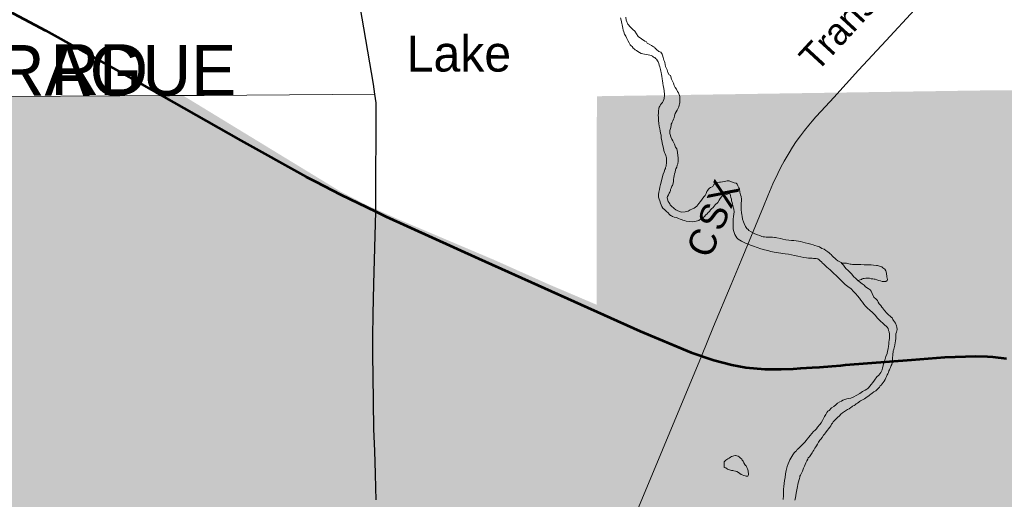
# Model space of a CAD drawing. Header units: feet. Extents: x 92 to 141.3, y -5 to 23.6.
# Tile 57 of 256: x 113.2 to 115.5, y -0.2 to 0.9. Entities that reach past the tile are written whole.
import ezdxf
from ezdxf.enums import TextEntityAlignment as Align

# ---------------------------------------------------------------- set-up
doc = ezdxf.new("R2010")
doc.units = ezdxf.units.FT
doc.header["$MEASUREMENT"] = 0
doc.linetypes.add('CUY - Design$0$DGN1', pattern=[2231.760665, 0, -2231.760665])
for name, color, linetype, lineweight in [('CUY - Design$0$GM_X_City_Street', 7, 'Continuous', 0), ('CUY - Design$0$GM_X_Corporation', 7, 'CUY - Design$0$DGN1', 13), ('CUY - Design$0$GM_X_Interstate_Route', 1, 'Continuous', 53), ('CUY - Design$0$GM_X_Major_River', 5, 'Continuous', 13), ('CUY - Design$0$GM_X_Minor_Lake', 5, 'Continuous', 0), ('CUY - Design$0$GM_X_Minor_Lake_Text', 5, 'Continuous', 0), ('CUY - Design$0$GM_X_Rail_Line', 7, 'Continuous', 13), ('CUY - Design$0$GM_X_Rail_Line_Text', 7, 'Continuous', 0), ('CUY - Design$0$GM_X_State_Route', 1, 'Continuous', 30)]:
    doc.layers.add(name, color=color, linetype=linetype, lineweight=lineweight)
doc.layers.add('CUY - Design$0$GM_X_Interstate_Location', color=7, linetype='Continuous', lineweight=13, plot=False)
doc.layers.add('TX_X_20', color=7, linetype='Continuous')
doc.styles.add('CUY - Design$0$Styledgn030', font='dgn030.shx')
doc.styles.add('CUY - Design$0$Styledgn031', font='dgn031.shx')

msp = doc.modelspace()

# ---------------------------------------------------------------- hatches: boundary and pattern name
at = {"layer": 'CUY - Design$0$GM_X_Corporation'}
msp.add_hatch(color=256, dxfattribs=at).paths.add_polyline_path([(118.1614, 0.7617), (118.1484, 0.1858), (118.1508, -0.3489), (118.1619, -1.2969), (118.1684, -1.9855), (118.1688, -2.0233), (118.1695, -2.0524), (118.1764, -3.718), (118.1941, -4.8195), (117.7071, -4.8211), (117.5993, -4.824), (117.4928, -4.8253), (117.4533, -4.8265), (116.9947, -4.8437), (116.9138, -4.8467), (116.7443, -4.853), (115.9242, -4.8833), (115.3752, -4.8987), (115.325, -4.9001), (115.1443, -4.904), (114.0745, -4.9232), (113.929, -4.926), (113.1598, -4.9446), (112.9474, -4.9487), (112.9503, -2.1475), (112.9673, 0.7212), (113.2075, 0.7217), (113.4765, 0.7234), (113.5724, 0.7239), (113.6214, 0.7242), (113.9821, 0.5043), (114.0427, 0.473), (114.114, 0.4411), (114.2284, 0.3925), (114.3337, 0.3479), (114.4594, 0.2916), (114.5672, 0.2458), (114.5678, 0.7225), (115.4684, 0.736), (115.653, 0.7355), (115.7629, 0.736), (115.8762, 0.7398), (115.9589, 0.7415), (116.138, 0.7469), (116.2982, 0.7484), (116.9559, 0.7539), (117.2652, 0.7567)])

# ---------------------------------------------------------------- linework, layer by layer
at = {"layer": 'CUY - Design$0$GM_X_City_Street', "flags": 128}
for points in [[(112.9673, 0.7212), (113.2075, 0.7217), (113.4765, 0.7234), (113.5724, 0.7239), (113.6214, 0.7242), (113.67, 0.7245)], [(113.67, 0.7245), (114.0603, 0.7272)]]:
    msp.add_lwpolyline(points, dxfattribs=at)
at = {"layer": 'CUY - Design$0$GM_X_Corporation', "flags": 128}
for points in [[(112.974, 3.6323), (112.9744, 3.6666), (113.0584, 3.6712), (114.0614, 3.6561), (114.8616, 3.644), (114.8657, 3.6412), (114.8655, 3.6341), (114.8647, 3.6107), (114.5354, 3.3001), (114.5284, 2.8982), (114.8432, 2.891), (114.8391, 2.7391), (114.9178, 2.7366), (114.9188, 2.7283), (114.9518, 2.7286), (114.9508, 2.7129), (115.0032, 2.7119), (114.9989, 2.5607), (114.9913, 2.3591), (114.9913, 2.3583), (115.034, 2.357), (115.0227, 2.1237), (115.1043, 2.1217), (115.1052, 2.0103), (115.1805, 2.0098), (115.1805, 1.9838), (115.1472, 1.9812), (115.1456, 1.7905), (115.1777, 1.7914), (115.1772, 1.7431), (115.1154, 1.7409), (115.113, 1.4961), (114.9535, 1.497), (114.9532, 1.4099), (114.9247, 1.3595), (114.7934, 1.407), (114.7925, 1.3608), (114.6594, 1.2522), (114.6646, 1.2389), (114.6513, 1.2494), (114.5693, 1.1951), (114.5666, 1.0692), (114.3389, 1.069), (114.2335, 1.0104), (114.2336, 0.9749), (114.1665, 0.9743), (114.1865, 0.9024), (114.5058, 0.7922), (114.5076, 0.7233), (114.5678, 0.7225), (114.5672, 0.2458), (114.4594, 0.2916), (114.3337, 0.3479), (114.2284, 0.3925), (114.114, 0.4411), (114.0427, 0.473), (113.9821, 0.5043), (113.6214, 0.7242), (113.5724, 0.7239), (113.4765, 0.7234), (113.2075, 0.7217), (112.9673, 0.7212), (112.9621, 1.0522), (112.9163, 1.0712), (112.8755, 1.085), (112.8331, 1.0979), (112.7993, 1.1059), (112.7754, 1.1106), (112.74, 1.1195), (112.7107, 1.1275), (112.6712, 1.1359), (112.6139, 1.1479), (112.5798, 1.1546), (112.5415, 1.1622), (112.5167, 1.167), (112.4517, 1.1781), (112.3965, 1.1867), (112.3831, 1.5294), (112.4331, 1.5617), (112.4745, 1.5361), (112.4963, 1.5284), (112.5256, 1.5208), (112.5589, 1.5144), (112.5758, 1.5133), (112.5918, 1.5151), (112.6037, 1.5226), (112.6381, 1.5476), (112.819, 1.6799), (112.8264, 1.6845), (112.8317, 1.6899), (112.8366, 1.7015), (112.8398, 1.7156), (112.962, 1.7135), (112.9658, 2.0446), (111.8921, 2.0491), (111.8903, 2.0672), (111.8811, 2.1484), (111.8719, 2.2415), (111.8628, 2.3185), (111.8588, 2.3618), (111.8516, 2.4489), (111.8483, 2.5057), (111.8461, 2.5179), (111.8449, 2.5382), (111.8438, 2.5549), (111.9058, 2.7148), (112.164, 2.7173), (112.1504, 2.7329), (112.1133, 2.7319), (112.1042, 2.7442), (112.0568, 2.7605), (112.0616, 2.7849), (112.0541, 2.8096), (112.0487, 2.8319), (112.0321, 2.8532), (112.8573, 2.8418), (112.8561, 3.0555), (112.1691, 3.0674), (112.1844, 3.0942), (112.2296, 3.0912), (112.235, 3.1213), (112.195, 3.124), (112.1952, 3.1271), (112.1943, 3.1453), (112.193, 3.1589), (112.2999, 3.1589), (112.2918, 3.3306), (112.5142, 3.2734), (112.7218, 3.2304), (112.7467, 3.2245), (112.759, 3.221), (112.785, 3.2096), (112.8761, 3.151), (112.9103, 3.1282), (112.9298, 3.1128), (112.9827, 3.0728), (112.9715, 3.3419), (112.9722, 3.4801), (112.974, 3.6323)], [(114.8655, 3.6341), (114.9021, 3.6337), (114.9152, 3.6385), (114.9362, 3.641), (116.3508, 3.6022), (117.0141, 3.585), (117.0126, 3.4513), (117.1482, 3.4507), (117.148, 3.5658), (117.5442, 3.563), (117.5444, 3.5746), (117.6231, 3.5716), (118.1587, 3.5586), (118.1571, 3.3663), (118.1533, 2.5871), (118.1541, 2.4404), (118.1544, 2.2714), (118.1551, 1.7402), (118.1614, 0.7617), (117.2652, 0.7567), (116.9559, 0.7539), (116.2982, 0.7484), (116.138, 0.7469), (115.9589, 0.7415), (115.8762, 0.7398), (115.7629, 0.736), (115.653, 0.7355), (115.4684, 0.736), (114.5678, 0.7225), (114.5076, 0.7233), (114.5058, 0.7922), (114.1865, 0.9024), (114.1665, 0.9743), (114.2336, 0.9749), (114.2335, 1.0104), (114.3389, 1.069), (114.5666, 1.0692), (114.5693, 1.1951), (114.6513, 1.2494), (114.6646, 1.2389), (114.6594, 1.2522), (114.7925, 1.3608), (114.7934, 1.407), (114.9247, 1.3595), (114.9532, 1.4099), (114.9535, 1.497), (115.113, 1.4961), (115.1154, 1.7409), (115.1772, 1.7431), (115.1777, 1.7914), (115.1456, 1.7905), (115.1472, 1.9812), (115.1805, 1.9838), (115.1805, 2.0098), (115.1052, 2.0103), (115.1043, 2.1217), (115.0227, 2.1237), (115.034, 2.357), (114.9913, 2.3583), (114.9913, 2.3591), (114.9989, 2.5607), (115.0032, 2.7119), (114.9508, 2.7129), (114.9518, 2.7286), (114.9188, 2.7283), (114.9178, 2.7366), (114.8391, 2.7391), (114.8432, 2.891), (114.5284, 2.8982), (114.5354, 3.3001), (114.8647, 3.6107), (114.8655, 3.6341)], [(118.1614, 0.7617), (118.1484, 0.1858), (118.1508, -0.3489), (118.1619, -1.2969), (118.1684, -1.9855), (118.1688, -2.0233), (118.1695, -2.0524), (118.1764, -3.718), (118.1941, -4.8195), (117.7071, -4.8211), (117.5993, -4.824), (117.4928, -4.8253), (117.4533, -4.8265), (116.9947, -4.8437), (116.9138, -4.8467), (116.7443, -4.853), (115.9242, -4.8833), (115.3752, -4.8987), (115.325, -4.9001), (115.1443, -4.904), (114.0745, -4.9232), (113.929, -4.926), (113.1598, -4.9446), (112.9474, -4.9487), (112.9503, -2.1475), (112.9673, 0.7212), (113.2075, 0.7217), (113.4765, 0.7234), (113.5724, 0.7239), (113.6214, 0.7242), (113.9821, 0.5043), (114.0427, 0.473), (114.114, 0.4411), (114.2284, 0.3925), (114.3337, 0.3479), (114.4594, 0.2916), (114.5672, 0.2458), (114.5678, 0.7225), (115.4684, 0.736), (115.653, 0.7355), (115.7629, 0.736), (115.8762, 0.7398), (115.9589, 0.7415), (116.138, 0.7469), (116.2982, 0.7484), (116.9559, 0.7539), (117.2652, 0.7567), (118.1614, 0.7617)]]:
    msp.add_lwpolyline(points, dxfattribs=at)
at = {"layer": 'CUY - Design$0$GM_X_Interstate_Route', "flags": 128}
for points in [[(112.9646, 1.0339), (112.9684, 1.0324), (113.056, 0.9972), (113.1717, 0.945), (113.3067, 0.8728), (113.4756, 0.7788), (113.5724, 0.7239)], [(113.5724, 0.7239), (113.754, 0.621), (113.9031, 0.5382), (113.9244, 0.5273), (113.9816, 0.4975), (114.0624, 0.4586)], [(114.0624, 0.4586), (114.0854, 0.4476), (114.297, 0.3518), (114.6669, 0.1855), (114.7833, 0.1365), (114.8349, 0.1189), (114.8768, 0.1079), (114.9085, 0.1021), (114.952, 0.0987), (114.9627, 0.0981), (114.9896, 0.0983), (115.017, 0.0992), (115.0341, 0.1007), (115.0605, 0.1018), (115.0771, 0.103), (115.105, 0.1051), (115.1255, 0.1067), (115.1362, 0.1083), (115.2876, 0.1199), (115.3633, 0.1257), (115.4343, 0.1281), (115.461, 0.1272), (115.4729, 0.1265), (115.5046, 0.1231)]]:
    msp.add_lwpolyline(points, dxfattribs=at)
at = {"layer": 'CUY - Design$0$GM_X_Major_River', "flags": 128}
for points in [[(114.709, 0.6898), (114.7094, 0.6927), (114.7098, 0.6951), (114.7106, 0.6976), (114.7118, 0.7001), (114.7134, 0.703), (114.7154, 0.7059), (114.7178, 0.7084), (114.7194, 0.7109), (114.7206, 0.7151), (114.7218, 0.7172), (114.7218, 0.7196), (114.7222, 0.7229), (114.7221, 0.7271), (114.7207, 0.7407), (114.7198, 0.7464), (114.7189, 0.7522), (114.718, 0.7576), (114.7171, 0.7625), (114.7162, 0.7683), (114.7158, 0.7724), (114.7149, 0.7765), (114.7144, 0.7802), (114.7135, 0.7835), (114.7127, 0.7864), (114.7118, 0.7901), (114.7105, 0.7938), (114.7092, 0.7975), (114.708, 0.8012), (114.7067, 0.8037), (114.7042, 0.8073), (114.7021, 0.809), (114.7004, 0.811), (114.6975, 0.8122), (114.695, 0.8138), (114.6921, 0.8154), (114.6892, 0.8166), (114.6855, 0.8174), (114.6805, 0.8182), (114.6768, 0.819), (114.6731, 0.8197), (114.669, 0.8205), (114.6652, 0.8225), (114.6615, 0.8246), (114.6582, 0.827), (114.6557, 0.829), (114.6532, 0.8311), (114.6511, 0.8327), (114.6482, 0.836), (114.6461, 0.838), (114.644, 0.8404), (114.6419, 0.8445), (114.6389, 0.8499), (114.6364, 0.8548), (114.6338, 0.8597), (114.6313, 0.8646), (114.6296, 0.8696), (114.6279, 0.8737), (114.627, 0.8782), (114.6231, 0.8963), (114.6217, 0.9021)], [(114.6337, 0.9031), (114.635, 0.8965), (114.6384, 0.8874), (114.6447, 0.8805), (114.6501, 0.8748), (114.6543, 0.8715), (114.6581, 0.865), (114.6623, 0.8592), (114.6777, 0.8487), (114.681, 0.8467), (114.6831, 0.8442), (114.6872, 0.8414), (114.6931, 0.8382), (114.6976, 0.8357), (114.6997, 0.8349), (114.7005, 0.8329), (114.7043, 0.8296), (114.7097, 0.8247), (114.7139, 0.8231), (114.7168, 0.819), (114.7181, 0.8162), (114.7194, 0.8108), (114.7211, 0.8051), (114.7228, 0.8022), (114.7232, 0.7993), (114.7241, 0.7948), (114.725, 0.7903), (114.7267, 0.7861), (114.7284, 0.7829), (114.7301, 0.7771), (114.7335, 0.7714), (114.736, 0.7702), (114.7382, 0.7615), (114.7411, 0.757), (114.7428, 0.7525), (114.7449, 0.7467), (114.7471, 0.7426), (114.75, 0.739), (114.7521, 0.7336), (114.7542, 0.7304), (114.7572, 0.7217), (114.7577, 0.7176), (114.7574, 0.711), (114.7574, 0.7077), (114.757, 0.7048), (114.7562, 0.7023), (114.7551, 0.6986), (114.7539, 0.6953), (114.7522, 0.6924), (114.7514, 0.6903), (114.7494, 0.6865), (114.747, 0.6828), (114.7454, 0.6778), (114.7443, 0.6733), (114.7431, 0.6704), (114.7415, 0.6662), (114.7403, 0.6629), (114.7395, 0.6608), (114.7379, 0.6583), (114.7375, 0.6563), (114.7367, 0.6513), (114.7351, 0.6463), (114.7343, 0.6438), (114.7344, 0.6418), (114.7344, 0.6393), (114.7348, 0.6372), (114.7357, 0.6348), (114.737, 0.6298), (114.7395, 0.6241), (114.7412, 0.6208), (114.7429, 0.6171), (114.745, 0.6126), (114.748, 0.606), (114.751, 0.6024), (114.7523, 0.5945), (114.7532, 0.5859), (114.7537, 0.5826), (114.7538, 0.5772), (114.7534, 0.5743), (114.7526, 0.5677), (114.7514, 0.5648), (114.7503, 0.5603), (114.7487, 0.5565), (114.7479, 0.5544), (114.7467, 0.5487), (114.7455, 0.5449), (114.7448, 0.5404), (114.7436, 0.5366), (114.7432, 0.5321), (114.7429, 0.5276), (114.7421, 0.5238), (114.7409, 0.5184), (114.7389, 0.5168), (114.7377, 0.5126), (114.7365, 0.5093)], [(114.8794, 0.4244), (114.8797, 0.4302), (114.8797, 0.4343), (114.8796, 0.4376), (114.8796, 0.4417), (114.8803, 0.4475), (114.8811, 0.4529), (114.8814, 0.4583), (114.8809, 0.464), (114.8796, 0.4686), (114.8788, 0.4723), (114.8779, 0.476), (114.877, 0.4797), (114.8757, 0.4834), (114.8753, 0.4871), (114.8744, 0.4908), (114.8735, 0.4953), (114.8727, 0.4986), (114.8698, 0.4998), (114.8648, 0.4981), (114.8558, 0.4972), (114.8525, 0.4922), (114.8501, 0.4884), (114.8473, 0.4851), (114.8441, 0.4793), (114.8384, 0.4738), (114.8339, 0.4684), (114.8298, 0.4651), (114.8274, 0.463), (114.825, 0.4588), (114.8225, 0.4563), (114.8197, 0.4538), (114.8168, 0.4513), (114.8136, 0.4475), (114.8099, 0.4446), (114.805, 0.4412), (114.8009, 0.4387), (114.7952, 0.4366), (114.7873, 0.4352), (114.7791, 0.436), (114.7721, 0.4371), (114.7679, 0.4383), (114.7646, 0.4391), (114.7617, 0.4403), (114.7584, 0.4415), (114.7543, 0.4431), (114.7497, 0.4451), (114.7443, 0.4463), (114.741, 0.4475), (114.7385, 0.4487), (114.7365, 0.4495), (114.7331, 0.4531), (114.7306, 0.456), (114.7273, 0.4593), (114.7231, 0.4629), (114.7189, 0.4666), (114.716, 0.4707), (114.713, 0.4777), (114.7117, 0.483), (114.71, 0.4875), (114.7087, 0.4916), (114.7087, 0.4945), (114.709, 0.4978), (114.7098, 0.5032), (114.711, 0.5094), (114.7121, 0.5148), (114.7133, 0.5206), (114.7196, 0.5446), (114.7215, 0.55), (114.7231, 0.555), (114.7248, 0.5575), (114.7251, 0.5595), (114.7259, 0.5628), (114.7263, 0.5657), (114.7267, 0.569), (114.727, 0.5728), (114.727, 0.5761), (114.727, 0.5781), (114.7269, 0.5814), (114.7265, 0.5843), (114.7252, 0.5872), (114.7243, 0.5905), (114.7226, 0.5942), (114.7213, 0.5983), (114.72, 0.6036), (114.7187, 0.6094), (114.7174, 0.6156), (114.7165, 0.6213), (114.7152, 0.6267), (114.7147, 0.6333), (114.7134, 0.6382), (114.7125, 0.6432), (114.7116, 0.6481), (114.7103, 0.6539), (114.7098, 0.6605), (114.7089, 0.6671), (114.7084, 0.6737), (114.7083, 0.6794), (114.7087, 0.6832), (114.709, 0.6869), (114.709, 0.6898)], [(114.7365, 0.5093), (114.7361, 0.5072), (114.7349, 0.5035), (114.7333, 0.5006), (114.7317, 0.4969), (114.7297, 0.4935), (114.7289, 0.4906), (114.7294, 0.4874), (114.7307, 0.482), (114.7328, 0.4787), (114.7345, 0.4767), (114.7357, 0.4742), (114.7378, 0.4722), (114.7399, 0.4697), (114.742, 0.4677), (114.7449, 0.4657), (114.7487, 0.4624), (114.7532, 0.4608), (114.7574, 0.4588), (114.7603, 0.4576), (114.7701, 0.4581), (114.7734, 0.4586), (114.7763, 0.4599), (114.7812, 0.4624), (114.7853, 0.4641), (114.7882, 0.4654), (114.7906, 0.4666), (114.7935, 0.4687), (114.7964, 0.4708), (114.7988, 0.4738), (114.8012, 0.4775), (114.8049, 0.4821), (114.8085, 0.4871), (114.8121, 0.4925), (114.8154, 0.4958), (114.817, 0.4983), (114.8174, 0.5004), (114.819, 0.5045), (114.8214, 0.5079), (114.823, 0.51), (114.8251, 0.5121), (114.8275, 0.5141), (114.8312, 0.5154), (114.8333, 0.5159), (114.8353, 0.5204), (114.8394, 0.5234), (114.8447, 0.5251), (114.848, 0.526), (114.8509, 0.526), (114.855, 0.5265), (114.8591, 0.5273), (114.8628, 0.5282), (114.8661, 0.5287), (114.8681, 0.5291), (114.8706, 0.5291), (114.876, 0.5267), (114.8814, 0.5243), (114.8863, 0.5235), (114.8888, 0.5215), (114.8905, 0.5174), (114.8927, 0.5133), (114.8939, 0.5104), (114.8949, 0.503), (114.8962, 0.4968), (114.8979, 0.4935), (114.8988, 0.4874), (114.8984, 0.4853), (114.8984, 0.4824), (114.8981, 0.4791), (114.8977, 0.4758), (114.8978, 0.47), (114.8978, 0.4659), (114.8979, 0.4626), (114.8983, 0.4568), (114.8992, 0.4511), (114.9001, 0.4482), (114.901, 0.4412), (114.9032, 0.4354), (114.9049, 0.4317), (114.9074, 0.4247), (114.9108, 0.4202), (114.9141, 0.4178), (114.9154, 0.4158), (114.9204, 0.4121), (114.9287, 0.4077), (114.9353, 0.4053), (114.9402, 0.4037), (114.9452, 0.4021), (114.9481, 0.4013), (114.951, 0.4009), (114.9551, 0.4006), (114.9601, 0.4002), (114.9654, 0.4003), (114.9696, 0.3999), (114.9737, 0.3995), (114.9766, 0.3992), (114.9791, 0.3988), (114.9881, 0.3968), (114.9931, 0.3957), (114.9997, 0.3945), (115.0067, 0.3934)], [(115.203, 0.0734), (115.2078, 0.0805), (115.2127, 0.0843), (115.2152, 0.0876), (115.2168, 0.0905), (115.2184, 0.0938), (115.22, 0.0971), (115.2212, 0.1013), (115.2223, 0.1058), (115.2231, 0.1116), (115.2251, 0.1166), (115.2267, 0.1212), (115.2287, 0.127), (115.2314, 0.134), (115.2326, 0.1398), (115.2338, 0.1452), (115.2345, 0.151), (115.2353, 0.1559), (115.2356, 0.1601), (115.236, 0.1646), (115.2368, 0.1683), (115.2371, 0.1721), (115.2371, 0.1749), (115.2366, 0.1787), (115.2362, 0.1836), (115.2349, 0.1869), (115.2336, 0.191), (115.2315, 0.1943), (115.224, 0.2016), (115.2206, 0.2045), (115.2169, 0.2077), (115.2131, 0.2114), (115.2089, 0.2159), (115.2048, 0.2212), (115.1981, 0.2277), (115.1922, 0.233), (115.1868, 0.2379), (115.1822, 0.2428), (115.1784, 0.2473), (115.1751, 0.2518), (115.1713, 0.2559), (115.168, 0.2604), (115.1638, 0.2657), (115.1596, 0.271), (115.1546, 0.2763), (115.1496, 0.282), (115.1417, 0.2873), (115.1354, 0.2922), (115.1304, 0.2975), (115.1254, 0.3019), (115.1204, 0.3072), (115.115, 0.3125), (115.1095, 0.3174), (115.1054, 0.3215), (115.1012, 0.3252), (115.0974, 0.3284), (115.0933, 0.3317), (115.0891, 0.3362), (115.0862, 0.339), (115.0841, 0.3411), (115.0816, 0.3435), (115.0787, 0.3459), (115.0762, 0.3484), (115.0728, 0.3504), (115.0691, 0.3512), (115.0658, 0.3516), (115.0629, 0.3515), (115.06, 0.3519), (115.0567, 0.3523), (115.0514, 0.3522), (115.0472, 0.3526), (115.0411, 0.3537), (115.034, 0.3553), (115.027, 0.3569), (115.02, 0.3584), (115.0129, 0.36), (115.0059, 0.3611), (114.9981, 0.3619), (114.9729, 0.3657), (114.9659, 0.3677), (114.9588, 0.3696), (114.951, 0.3716), (114.9427, 0.3736), (114.934, 0.3764), (114.9261, 0.3796), (114.9191, 0.382), (114.9141, 0.384), (114.9104, 0.386), (114.9075, 0.3868), (114.905, 0.388), (114.9013, 0.3892), (114.8984, 0.3908), (114.8946, 0.3932), (114.8909, 0.3956), (114.888, 0.3989), (114.8855, 0.4022), (114.8833, 0.4067), (114.8816, 0.4112), (114.8803, 0.4153), (114.8795, 0.4194), (114.8794, 0.4244)], [(115.0067, 0.3934), (115.0129, 0.3926), (115.0183, 0.3923), (115.0237, 0.3915), (115.029, 0.3907), (115.0336, 0.39), (115.0385, 0.3888), (115.0439, 0.3876), (115.0513, 0.3856), (115.0571, 0.3841), (115.0621, 0.3825), (115.0662, 0.3809), (115.0712, 0.3797), (115.0749, 0.3785), (115.077, 0.3781), (115.082, 0.3745), (115.0878, 0.3725), (115.0915, 0.3696), (115.0961, 0.3668), (115.099, 0.3644), (115.1015, 0.3623), (115.1036, 0.3607), (115.1057, 0.3578), (115.109, 0.3546), (115.112, 0.3521), (115.1153, 0.3489), (115.119, 0.3464), (115.1236, 0.3436), (115.1261, 0.342), (115.1282, 0.3399), (115.132, 0.3359), (115.1349, 0.3318), (115.1382, 0.3281), (115.142, 0.3248), (115.1449, 0.322), (115.1478, 0.3187), (115.1512, 0.3155), (115.1545, 0.3101), (115.1596, 0.3057), (115.1629, 0.3028), (115.1654, 0.3004), (115.1679, 0.2987), (115.1745, 0.2935), (115.177, 0.2918), (115.1791, 0.2902), (115.1821, 0.2869), (115.1879, 0.2825), (115.1929, 0.2797), (115.1954, 0.2768), (115.1975, 0.2715), (115.2013, 0.2632), (115.2063, 0.2588), (115.2093, 0.2551), (115.2109, 0.2518), (115.2131, 0.2477), (115.2156, 0.2457), (115.2168, 0.2436), (115.2198, 0.2404), (115.221, 0.2383), (115.2235, 0.2355), (115.2256, 0.2322), (115.2306, 0.2265), (115.2344, 0.2224), (115.2382, 0.2195), (115.2407, 0.2171), (115.2436, 0.2151), (115.2448, 0.2122), (115.2461, 0.2093), (115.2482, 0.2069), (115.2507, 0.2036), (115.2529, 0.1974), (115.2537, 0.1945), (115.2542, 0.1892), (115.2526, 0.183), (115.2515, 0.1793), (115.2511, 0.1772), (115.2515, 0.1739), (115.2516, 0.171), (115.2512, 0.1673), (115.2508, 0.1644), (115.2504, 0.1623), (115.2497, 0.1594), (115.2493, 0.1532), (115.2478, 0.1474), (115.2466, 0.1441), (115.2458, 0.142), (115.2454, 0.14), (115.2443, 0.13), (115.2439, 0.1243), (115.2436, 0.1197), (115.2432, 0.1172), (115.2428, 0.1131), (115.2421, 0.1094), (115.2409, 0.1069), (115.2401, 0.1044), (115.2393, 0.1023), (115.2381, 0.0994), (115.2369, 0.0969), (115.2357, 0.0944), (115.2345, 0.0911), (115.2333, 0.0878)], [(115.1273, 0.3408), (115.1389, 0.3405), (115.1418, 0.3397), (115.1439, 0.3389), (115.1468, 0.3385), (115.1496, 0.3381), (115.1521, 0.3378), (115.1558, 0.3378), (115.1604, 0.3379), (115.1657, 0.3379), (115.1715, 0.3376), (115.1789, 0.3373), (115.1826, 0.3369), (115.1855, 0.3369), (115.1905, 0.337), (115.1954, 0.3366), (115.2, 0.3363), (115.2074, 0.3356), (115.2099, 0.3352), (115.2119, 0.3348), (115.2165, 0.3332), (115.2194, 0.332), (115.2215, 0.3304), (115.224, 0.3283), (115.2265, 0.3267), (115.2286, 0.323), (115.2294, 0.321), (115.2303, 0.3173), (115.2303, 0.3152), (115.2308, 0.3123), (115.2312, 0.3098), (115.2317, 0.3065), (115.2321, 0.3037), (115.2317, 0.3012), (115.2285, 0.2991), (115.2252, 0.2986), (115.2202, 0.299), (115.2165, 0.3002), (115.2128, 0.3014), (115.2078, 0.303), (115.2045, 0.3041), (115.2016, 0.3045), (115.1991, 0.3049), (115.1971, 0.3053), (115.195, 0.3053), (115.1913, 0.3065), (115.1884, 0.3064), (115.1855, 0.3068), (115.183, 0.3068), (115.1789, 0.3059), (115.1769, 0.3055), (115.1748, 0.305), (115.1728, 0.3033), (115.1699, 0.3025), (115.165, 0.3008)], [(114.9939, -0.1995), (114.9946, -0.1904), (114.9949, -0.183), (114.9948, -0.1764), (114.9951, -0.1698), (114.9963, -0.1632), (114.997, -0.1565), (114.9982, -0.1491), (114.9993, -0.1412), (115.0009, -0.1334), (115.0032, -0.1243), (115.0056, -0.1181), (115.0076, -0.1131), (115.0092, -0.1089), (115.0116, -0.1048), (115.014, -0.101), (115.016, -0.0973), (115.0189, -0.0931), (115.0221, -0.0898), (115.0242, -0.0881), (115.0258, -0.0856), (115.029, -0.0827), (115.0323, -0.0798), (115.0356, -0.0764), (115.0396, -0.0722), (115.0433, -0.0685), (115.0461, -0.0651), (115.0485, -0.0614), (115.0522, -0.0572), (115.0554, -0.0535), (115.0591, -0.0489), (115.0632, -0.0443), (115.0668, -0.0414), (115.0697, -0.0384), (115.0725, -0.0343), (115.0774, -0.0284), (115.0806, -0.0243), (115.0834, -0.0193), (115.0863, -0.0147), (115.0887, -0.0097), (115.0915, -0.0051), (115.0935, -0.001), (115.0963, 0.0023), (115.0988, 0.004), (115.1041, 0.0099), (115.1098, 0.0132), (115.1139, 0.017), (115.1184, 0.0208), (115.1233, 0.0237), (115.127, 0.0254), (115.1306, 0.0275), (115.1347, 0.0292), (115.1397, 0.0305), (115.1438, 0.031), (115.1483, 0.0323), (115.1536, 0.0344), (115.1626, 0.0391), (115.1688, 0.0429), (115.1753, 0.0471), (115.181, 0.0504), (115.1851, 0.0525), (115.1872, 0.0538), (115.1892, 0.0559), (115.192, 0.0592), (115.1953, 0.063), (115.1985, 0.0676), (115.203, 0.0734)], [(115.2333, 0.0878), (115.2317, 0.0853), (115.2301, 0.0816), (115.2285, 0.0787), (115.2269, 0.0749), (115.2248, 0.0712), (115.2224, 0.0679), (115.22, 0.0645), (115.218, 0.062), (115.2159, 0.0599), (115.2143, 0.0574), (115.2115, 0.0549), (115.2086, 0.052), (115.2054, 0.0491), (115.2009, 0.0466), (115.1976, 0.0436), (115.1943, 0.0415), (115.1923, 0.0398), (115.1894, 0.0377), (115.1862, 0.0348), (115.1825, 0.0327), (115.1796, 0.0306), (115.1768, 0.0293), (115.1735, 0.0272), (115.1706, 0.026), (115.1686, 0.0247), (115.1666, 0.0226), (115.1637, 0.0205), (115.1608, 0.0188), (115.1584, 0.0171), (115.1559, 0.0155), (115.1527, 0.0138), (115.1506, 0.0125), (115.1482, 0.0104), (115.1445, 0.0079), (115.1412, 0.0062), (115.1339, 0.0016), (115.1298, -0.0014), (115.1257, -0.0047), (115.1224, -0.0081), (115.1184, -0.0122), (115.1143, -0.016), (115.111, -0.0189), (115.1082, -0.0219), (115.1066, -0.0252), (115.1046, -0.0277), (115.1026, -0.0314), (115.1005, -0.0343), (115.0977, -0.0381), (115.0953, -0.0414), (115.0924, -0.0448), (115.0904, -0.0473), (115.088, -0.0502), (115.0859, -0.0527), (115.0827, -0.0577), (115.0803, -0.0614), (115.0774, -0.0643), (115.0746, -0.0689), (115.0722, -0.0731), (115.0698, -0.0768), (115.0682, -0.0793), (115.0665, -0.0826), (115.0641, -0.0872), (115.0617, -0.0897), (115.0601, -0.093), (115.0573, -0.0972), (115.054, -0.1018), (115.0508, -0.1047), (115.05, -0.1072), (115.048, -0.1113), (115.0455, -0.1159), (115.0439, -0.1196), (115.0424, -0.1234), (115.0404, -0.1284), (115.038, -0.135), (115.0352, -0.1408), (115.0331, -0.1441), (115.0319, -0.1462), (115.0316, -0.1487), (115.0308, -0.152), (115.0284, -0.1615), (115.0277, -0.1657), (115.0269, -0.1698), (115.0238, -0.1851), (115.0226, -0.1905), (115.0219, -0.1959), (115.0207, -0.2012)]]:
    msp.add_lwpolyline(points, dxfattribs=at)
at = {"layer": 'CUY - Design$0$GM_X_Minor_Lake', "flags": 128}
for points in [[(114.8588, -0.1137), (114.8625, -0.1099), (114.867, -0.107), (114.8702, -0.1049), (114.8735, -0.1027), (114.876, -0.1015), (114.8838, -0.0993)], [(114.8838, -0.0993), (114.885, -0.0993), (114.8912, -0.1009), (114.8933, -0.1025), (114.8958, -0.1041), (114.8991, -0.1074), (114.9004, -0.1094), (114.9021, -0.1123), (114.9042, -0.116), (114.9063, -0.1193), (114.908, -0.1217), (114.9096, -0.1238), (114.9109, -0.1262), (114.9122, -0.1295), (114.9131, -0.132), (114.9135, -0.1345), (114.9139, -0.1369), (114.9144, -0.1398), (114.9144, -0.1431), (114.9128, -0.1464), (114.9091, -0.1461), (114.907, -0.1453), (114.9041, -0.1445), (114.9, -0.1433), (114.8975, -0.1425), (114.8946, -0.1405), (114.8913, -0.138), (114.888, -0.136), (114.8851, -0.1348), (114.8813, -0.134), (114.8785, -0.1336), (114.876, -0.1333), (114.871, -0.1317), (114.8669, -0.1301), (114.8627, -0.1276), (114.859, -0.1265), (114.8588, -0.1137)]]:
    msp.add_lwpolyline(points, dxfattribs=at)
at = {"layer": 'CUY - Design$0$GM_X_Rail_Line', "flags": 128}
msp.add_lwpolyline([(114.6286, -0.3), (114.8067, 0.1278), (114.8346, 0.1962), (114.8749, 0.2919), (114.8975, 0.347), (114.9489, 0.4707), (114.9587, 0.4946), (114.9705, 0.5222), (114.9816, 0.5462), (114.9884, 0.5602), (114.996, 0.5743), (115.0073, 0.5934), (115.0152, 0.6062), (115.0238, 0.6187), (115.0334, 0.6318), (115.0428, 0.6441), (115.0526, 0.6564), (115.0605, 0.6657), (115.0687, 0.6752), (115.0805, 0.6884), (115.1096, 0.7196), (115.1663, 0.7818), (115.2297, 0.8503), (115.3592, 0.991)], dxfattribs=at)
at = {"layer": 'CUY - Design$0$GM_X_State_Route', "flags": 128}
for points in [[(114.0625, 0.4883), (114.0628, 0.6857), (114.0634, 0.6998), (114.0628, 0.7075), (114.0603, 0.7272), (114.0573, 0.7504), (114.0265, 0.9274), (113.9996, 1.036), (113.996, 1.0471), (113.9908, 1.0616), (113.9828, 1.0831), (113.9695, 1.1146), (113.9554, 1.1465), (113.9412, 1.1776), (113.9295, 1.2049), (113.9183, 1.2356), (113.9054, 1.2691), (113.8921, 1.3026), (113.8909, 1.3056), (113.8891, 1.3098)], [(114.0582, 0.2927), (114.0624, 0.4586), (114.0625, 0.4883)], [(114.0628, -0.2001), (114.0626, -0.1729), (114.0617, -0.1407), (114.0601, -0.0883), (114.0581, -0.0388), (114.057, 0.0243), (114.0563, 0.0833), (114.0555, 0.1296), (114.0559, 0.1724), (114.0564, 0.2244), (114.0582, 0.2927)]]:
    msp.add_lwpolyline(points, dxfattribs=at)

# ---------------------------------------------------------------- texts
at = {"layer": 'CUY - Design$0$GM_X_Interstate_Location', "style": 'CUY - Design$0$Styledgn030'}
for s in ['-', '.', ',']:
    msp.add_text(s, height=0.000206, dxfattribs=at).set_placement((115.0491, 0.1024), align=Align.MIDDLE_CENTER)
msp.add_text('80', height=0.000206, rotation=0, dxfattribs=at).set_placement((115.007, 0.0597))
at = {"layer": 'CUY - Design$0$GM_X_Minor_Lake_Text', "style": 'CUY - Design$0$Styledgn031'}
msp.add_text('Lake', height=0.08233, rotation=359.9852, dxfattribs=at).set_placement((114.133, 0.8202), align=Align.MIDDLE_LEFT)
at = {"layer": 'CUY - Design$0$GM_X_Rail_Line_Text', "style": 'CUY - Design$0$Styledgn030'}
for s, height, rotation, p in [('Transportation,', 0.061506, 47.366, (115.0704, 0.7752)), ('X', 0.0615, 67.2879, (114.8742, 0.4626)), ('S', 0.0615, 67.5531, (114.8529, 0.4108)), ('C', 0.0615, 67.5717, (114.8273, 0.3489))]:
    msp.add_text(s, height=height, rotation=rotation, dxfattribs=at).set_placement(p)
at = {"layer": 'TX_X_20', "style": 'CUY - Design$0$Styledgn030'}
for s, p in [('SPRAGUE', (112.9868, 0.7239)), ('RD', (113.3181, 0.7257))]:
    msp.add_text(s, height=0.1157, rotation=0, dxfattribs=at).set_placement(p)

doc.saveas('drawing.dxf')
